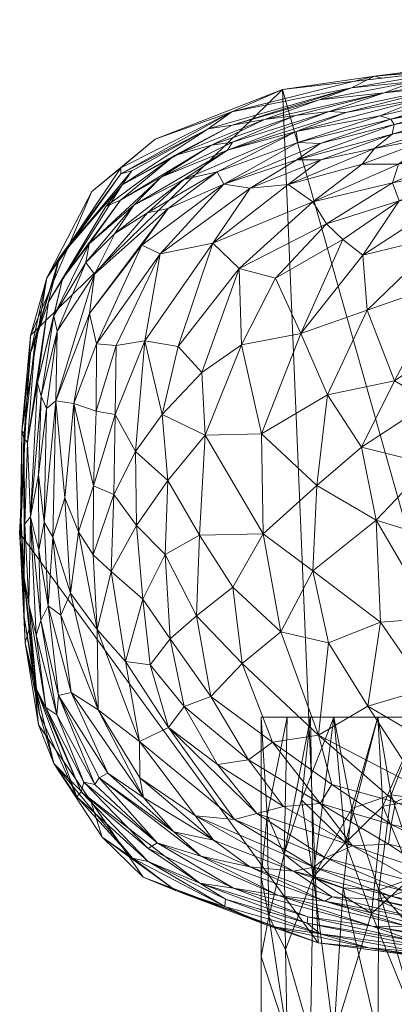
# Model space of a CAD drawing. Header units: millimetres. Extents: x -110 to 110, y 0 to 199.
# Tile 9 of 199: x -105 to -82, y 45 to 105. Entities that reach past the tile are written whole.
import ezdxf

# ---------------------------------------------------------------- set-up
doc = ezdxf.new("R2010")
doc.units = ezdxf.units.MM
doc.layers.add('A-GENM', color=13, linetype='Continuous')

# ---------------------------------------------------------------- blocks, each defined once
blk = doc.blocks.new('Model_FFAS1711-609DA0BF0 - Model_FFAS1711-609GL0BF0-366595-Preview')
at = {"layer": 'A-GENM', "lineweight": 9}
mesh = blk.add_polyface(dxfattribs=at)
corners = [(-22.108, 162.731, 17.788), (-22.68, 152.953, 17.788), (-23.252, 143.175, 17.788), (-23.824, 133.397, 17.788), (-24.395, 123.62, 17.788), (-25.773, 113.943, 17.788), (-31.529, 106.254, 17.788), (-40.993, 103.994, 17.788), (-64.512, 103.564, 17.788), (-88.87, 100.792, 17.788), (-96.65, 97.759, 17.788), (-100.509, 94.568, 17.788), (-104.257, 85.776, 17.788), (-104.927, 73.716, 17.788), (-103.782, 62, 17.788), (-97.39, 52.706, 17.788), (-86.681, 48.7, 17.788), (-73.634, 46.971, 17.788), (-48.017, 46.049, 17.788), (0, 46, 17.788), (51.305, 46.089, 17.788), (76.846, 47.257, 17.788), (89.483, 49.368, 17.788), (100.519, 55.445, 17.788), (104.654, 67.32, 17.788), (104.826, 80.147, 17.788), (101.994, 92.48, 17.788), (97.661, 97.111, 17.788), (91.903, 99.898, 17.788), (66.65, 103.468, 17.788), (40.993, 103.994, 17.788), (23.97, 130.91, 17.788), (22.108, 162.731, 17.788), (11.054, 162.731, 17.788), (0, 162.731, 17.788), (-11.054, 162.731, 17.788)]
mesh.append_faces([[corners[k] for k in face] for face in [(24, 22, 23)]], dxfattribs={"vtx0": -1})
mesh.append_faces([[corners[k] for k in face] for face in [(31, 4, 5, 30)]], dxfattribs={"vtx0": -1, "vtx2": -1})
mesh.append_faces([[corners[k] for k in face] for face in [(9, 12, 13, 16)]], dxfattribs={"vtx0": -1, "vtx2": -1, "vtx3": -1})
mesh.append_faces([[corners[k] for k in face] for face in [(31, 2, 3, 4)]], dxfattribs={"vtx0": -1, "vtx3": -1})
mesh.append_faces([[corners[k] for k in face] for face in [(1, 2, 35, 0)]], dxfattribs={"vtx1": -1})
mesh.append_faces([[corners[k] for k in face] for face in [(7, 8, 18), (16, 17, 9), (19, 20, 30)]], dxfattribs={"vtx1": -1, "vtx2": -1})
mesh.append_faces([[corners[k] for k in face] for face in [(5, 6, 19, 30), (34, 35, 2, 31), (28, 29, 21, 25)]], dxfattribs={"vtx1": -1, "vtx2": -1, "vtx3": -1})
mesh.append_faces([[corners[k] for k in face] for face in [(6, 7, 18, 19), (29, 30, 20, 21), (8, 9, 17, 18), (24, 25, 21, 22)]], dxfattribs={"vtx1": -1, "vtx3": -1})
mesh.append_faces([[corners[k] for k in face] for face in [(10, 11, 12, 9), (14, 15, 16, 13), (26, 27, 28, 25)]], dxfattribs={"vtx2": -1})
mesh.append_faces([[corners[k] for k in face] for face in [(31, 32, 33, 34)]], dxfattribs={"vtx3": -1})
mesh = blk.add_polyface(dxfattribs=at)
corners = [(-80.172, 100.284, -0.155), (-82.919, 99.186, -4.235), (-88.036, 98.213, -2.141), (-89.97, 98.954, 6.601), (-86.621, 100.154, 8.903), (-82.645, 100.578, 5.876), (-87.924, 97.539, -6.176), (-82.252, 98.977, -6.494), (-83.246, 101.59, 15.041), (-88.87, 100.792, 17.788), (-82.78, 101.485, 17.788), (-78.561, 101, 3.748), (-86.018, 99.451, 2.589), (-84.996, 99.373, 0.301), (-77.192, 100.486, -2.519), (-74.259, 100.726, -4.091), (-82.053, 98.638, -8.691), (-77.713, 99.825, -6.817), (-77.342, 97.904, -15.684), (-79.547, 97.893, -14.386), (-74.68, 99.097, -13.398), (-80.818, 101.272, 9.143), (-84.645, 100.885, 11.376), (-78.038, 102.012, 12.353), (-76.886, 99.14, -11.589), (-86.574, 97.479, -8.55), (-81.787, 96.227, -17.276), (-83.241, 97.192, -13.691), (-77.292, 99.507, -9.264), (-82.173, 98.058, -11.39), (-87.981, 96.493, -10.822), (-73.884, 102.277, 10.59), (-75.446, 101.832, 7.777), (-88.082, 99.2, 4.537), (-72.331, 101.702, 2.964), (-75.837, 102.548, 15.09), (-76.691, 102.178, 17.788), (-73.806, 101.268, 0.29)]
mesh.append_faces([[corners[k] for k in face] for face in [(36, 8, 10)]], dxfattribs={"vtx0": -1, "vtx1": -1})
mesh.append_faces([[corners[k] for k in face] for face in [(0, 1, 2), (3, 4, 5), (6, 1, 7), (5, 11, 12), (0, 13, 11), (7, 14, 15), (16, 7, 17), (18, 19, 20), (21, 22, 23), (20, 19, 24), (7, 16, 25), (19, 18, 26), (19, 27, 24), (28, 24, 29), (24, 27, 29), (30, 25, 16), (16, 28, 29), (31, 21, 23), (5, 21, 32), (4, 22, 21), (5, 12, 33), (32, 11, 5), (0, 11, 34), (6, 2, 1), (22, 8, 23), (35, 8, 36), (8, 35, 23), (13, 0, 2), (15, 17, 7), (1, 0, 14), (0, 37, 14), (5, 4, 21), (6, 7, 25), (7, 1, 14), (28, 16, 17), (30, 16, 29), (11, 13, 12)]], dxfattribs={"vtx0": -1, "vtx1": -1, "vtx2": -1})
mesh.append_faces([[corners[k] for k in face] for face in [(8, 9, 10)]], dxfattribs={"vtx0": -1, "vtx2": -1})
mesh = blk.add_polyface(dxfattribs=at)
corners = [(-91.959, 99.425, 14.502), (-93.418, 98.377, 10.974), (-98.751, 95.644, 13.15), (-84.645, 100.885, 11.376), (-91.936, 98.611, 8.708), (-88.87, 100.792, 17.788), (-83.246, 101.59, 15.041), (-96.65, 97.759, 17.788), (-86.621, 100.154, 8.903), (-88.521, 94.977, -14.98), (-90.833, 94.753, -12.783), (-86.518, 96.488, -12.694), (-86.574, 97.479, -8.55), (-87.981, 96.493, -10.822), (-92.461, 95.011, -9.412), (-93.131, 91.411, -16.844), (-87.012, 93.918, -18.301), (-91.516, 89.852, -19.851), (-86.171, 92.584, -20.342), (-89.301, 89.273, -21.433), (-96.347, 90.763, -13.297), (-87.924, 97.539, -6.176), (-92.855, 95.767, -5.632), (-85.179, 91.632, -21.468), (-89.97, 98.954, 6.601), (-95.456, 96.749, 6.477), (-98.662, 94.975, 8.399), (-93.201, 97.384, 3.871), (-88.082, 99.2, 4.537), (-94.894, 95.281, -3.125), (-88.036, 98.213, -2.141), (-96.285, 95.428, 1.585), (-91.932, 97.565, 1.861), (-92.23, 97.073, -0.358), (-84.996, 99.373, 0.301), (-86.018, 99.451, 2.589), (-97.106, 93.26, -5.395), (-95.849, 93.512, -7.72), (-82.645, 100.578, 5.876)]
mesh.append_faces([[corners[k] for k in face] for face in [(0, 1, 2), (3, 4, 1), (0, 5, 6), (0, 6, 3), (0, 3, 1), (4, 3, 8), (9, 10, 11), (12, 13, 14), (10, 14, 13), (15, 16, 17), (17, 16, 18), (9, 16, 15), (17, 18, 19), (15, 10, 9), (13, 11, 10), (10, 20, 14), (21, 14, 22), (19, 18, 23), (8, 24, 4), (25, 4, 24), (26, 1, 4), (27, 25, 24), (24, 28, 27), (29, 30, 22), (31, 32, 33), (32, 31, 27), (34, 33, 35), (30, 29, 33), (36, 29, 22), (28, 32, 27), (35, 33, 32), (14, 37, 22), (38, 28, 24), (32, 28, 35), (14, 21, 12), (30, 21, 22), (15, 20, 10), (33, 34, 30)]], dxfattribs={"vtx0": -1, "vtx1": -1, "vtx2": -1})
mesh.append_faces([[corners[k] for k in face] for face in [(0, 7, 5)]], dxfattribs={"vtx0": -1, "vtx2": -1})
mesh = blk.add_polyface(dxfattribs=at)
corners = [(-98.746, 95.997, 15.602), (-103.258, 89.285, 14.287), (-100.509, 94.568, 17.788), (-96.65, 97.759, 17.788), (-104.257, 85.776, 17.788), (-91.959, 99.425, 14.502), (-98.751, 95.644, 13.15), (-102.307, 89.231, 3.495), (-98.76, 94.037, 3.671), (-100.678, 91.36, 1.048), (-102.487, 90.525, 10.622), (-98.071, 95.817, 10.795), (-93.418, 98.377, 10.974), (-98.662, 94.975, 8.399), (-97.106, 93.26, -5.395), (-99.12, 91.986, -3.4), (-94.894, 95.281, -3.125), (-100.893, 90.218, -1.663), (-97.943, 93.723, -0.983), (-95.456, 96.749, 6.477), (-93.201, 97.384, 3.871), (-96.285, 95.428, 1.585), (-103.172, 87.815, 6.244), (-99.667, 93.643, 6.003), (-91.936, 98.611, 8.708), (-100.358, 89.503, -5.667), (-95.849, 93.512, -7.72), (-100.653, 87.108, -8.702), (-92.23, 97.073, -0.358), (-93.131, 91.411, -16.844), (-97.269, 85.454, -17.19), (-96.347, 90.763, -13.297), (-97.471, 91.279, -10.036), (-92.461, 95.011, -9.412), (-102.842, 86.967, 1.168), (-92.855, 95.767, -5.632)]
mesh.append_faces([[corners[k] for k in face] for face in [(2, 1, 4)]], dxfattribs={"vtx0": -1, "vtx1": -1})
mesh.append_faces([[corners[k] for k in face] for face in [(0, 1, 2), (0, 5, 6), (7, 8, 9), (3, 5, 0), (10, 1, 6), (0, 6, 1), (6, 11, 10), (11, 12, 13), (14, 15, 16), (15, 17, 18), (19, 20, 8), (20, 21, 8), (22, 10, 13), (23, 13, 19), (19, 13, 24), (21, 9, 8), (25, 26, 27), (21, 28, 18), (29, 30, 31), (7, 22, 23), (31, 32, 33), (26, 33, 32), (28, 16, 18), (10, 11, 13), (25, 14, 26), (23, 19, 8), (7, 23, 8), (22, 13, 23), (9, 21, 18), (17, 9, 18), (17, 34, 9), (26, 14, 35), (15, 14, 25), (27, 26, 32), (16, 15, 18), (25, 17, 15), (6, 12, 11)]], dxfattribs={"vtx0": -1, "vtx1": -1, "vtx2": -1})
mesh.append_faces([[corners[k] for k in face] for face in [(0, 2, 3)]], dxfattribs={"vtx0": -1, "vtx2": -1})
mesh = blk.add_polyface(dxfattribs=at)
corners = [(-86.518, 96.488, -12.694), (-87.981, 96.493, -10.822), (-82.173, 98.058, -11.39), (-84.008, 96.234, -15.853), (-81.787, 96.227, -17.276), (-87.012, 93.918, -18.301), (-67.203, 97.765, -18.255), (-71.948, 95.631, -20.512), (-72.667, 96.67, -19.2), (-77.027, 96.12, -19.161), (-81.731, 93.981, -20.484), (-82.145, 95.095, -19.026), (-75.309, 91.501, -23.361), (-73.328, 91.054, -23.805), (-78.846, 89.009, -24.061), (-71.059, 89.623, -24.657), (-67.586, 93.029, -23.053), (-67.911, 95.972, -20.493), (-72.931, 93.728, -22.144), (-78.947, 91.903, -22.636), (-85.179, 91.632, -21.468), (-86.171, 92.584, -20.342), (-83.959, 90.674, -22.376), (-78.306, 94.329, -20.905), (-66.077, 91.705, -23.954), (-70.028, 87.153, -25.594), (-67.776, 94.685, -21.757), (-83.699, 87.324, -23.8), (-72.333, 98.061, -17.077), (-77.675, 97.038, -17.502), (-77.342, 97.904, -15.684), (-83.241, 97.192, -13.691), (-79.547, 97.893, -14.386), (-88.521, 94.977, -14.98)]
mesh.append_faces([[corners[k] for k in face] for face in [(0, 1, 2), (3, 4, 5), (6, 7, 8), (9, 10, 11), (12, 13, 14), (15, 13, 16), (17, 7, 6), (18, 12, 19), (20, 21, 10), (22, 23, 19), (15, 24, 25), (26, 13, 18), (13, 26, 16), (17, 26, 18), (22, 19, 27), (19, 23, 7), (22, 20, 10), (7, 17, 18), (19, 7, 18), (8, 7, 23), (23, 9, 8), (28, 8, 9), (10, 9, 23), (9, 29, 28), (30, 29, 4), (29, 9, 11), (31, 0, 2), (22, 10, 23), (10, 21, 11), (5, 11, 21), (4, 29, 11), (5, 4, 11), (32, 4, 3), (3, 31, 32), (31, 3, 33), (5, 33, 3), (33, 0, 31), (19, 12, 14), (18, 13, 12)]], dxfattribs={"vtx0": -1, "vtx1": -1, "vtx2": -1})
mesh = blk.add_polyface(dxfattribs=at)
corners = [(-103.258, 89.285, 14.287), (-104.797, 79.947, 14.154), (-104.257, 85.776, 17.788), (-104.894, 73.128, 14.438), (-104.829, 74.465, 11.265), (-104.27, 84.709, 11.814), (-104.592, 79.746, 17.788), (-103.844, 82.875, 2.304), (-104.27, 74.711, 2.433), (-104.458, 79.249, 5.704), (-102.842, 86.967, 1.168), (-103.612, 82.07, -0.387), (-102.487, 90.525, 10.622), (-103.981, 85.471, 8.87), (-102.711, 81.78, -5.749), (-102.639, 86.041, -1.864), (-100.358, 89.503, -5.667), (-103.172, 87.815, 6.244), (-100.653, 87.108, -8.702), (-103.769, 77.256, -1.51), (-103.282, 81.304, -3.076), (-102.159, 75.87, -9.381), (-101.612, 81.624, -9.99), (-102.9, 73.462, -6.426), (-103.432, 74.383, -3.782), (-104.677, 79.508, 9.67), (-104.614, 74.278, 6.739), (-102.307, 89.231, 3.495), (-100.678, 91.36, 1.048), (-100.893, 90.218, -1.663), (-101.332, 73.789, -11.895), (-104.927, 73.716, 17.788)]
mesh.append_faces([[corners[k] for k in face] for face in [(6, 3, 31)]], dxfattribs={"vtx0": -1, "vtx1": -1})
mesh.append_faces([[corners[k] for k in face] for face in [(0, 1, 2), (3, 1, 4), (0, 5, 1), (3, 6, 1), (7, 8, 9), (7, 10, 11), (12, 13, 5), (14, 15, 16), (8, 7, 11), (5, 0, 12), (17, 7, 9), (16, 18, 14), (19, 11, 20), (21, 14, 22), (14, 23, 24), (9, 25, 13), (26, 25, 9), (1, 25, 4), (13, 12, 17), (1, 5, 25), (9, 13, 17), (25, 5, 13), (14, 18, 22), (27, 10, 7), (10, 27, 28), (7, 17, 27), (11, 10, 15), (29, 16, 15), (29, 15, 10), (24, 19, 20), (8, 26, 9), (14, 21, 23), (22, 30, 21), (20, 11, 15), (8, 11, 19), (15, 14, 20), (24, 20, 14)]], dxfattribs={"vtx0": -1, "vtx1": -1, "vtx2": -1})
mesh.append_faces([[corners[k] for k in face] for face in [(6, 2, 1)]], dxfattribs={"vtx1": -1, "vtx2": -1})
mesh = blk.add_polyface(dxfattribs=at)
corners = [(-97.783, 74.164, -18.578), (-99.177, 76.063, -16.535), (-97.85, 78.683, -18.322), (-93.792, 83.511, -21.206), (-91.368, 85.202, -22.114), (-93.591, 79.685, -21.946), (-86.771, 76.617, -24.604), (-90.039, 73.67, -23.694), (-90.153, 79.763, -23.482), (-89.301, 89.273, -21.433), (-87.742, 85.897, -23.234), (-91.516, 89.852, -19.851), (-86.124, 82.148, -24.349), (-93.943, 73.593, -21.931), (-97.471, 91.279, -10.036), (-100.227, 85.254, -11.747), (-100.653, 87.108, -8.702), (-100.259, 81.142, -13.724), (-99.024, 85.157, -14.469), (-99.088, 80.942, -16.086), (-95.24, 85.092, -19.62), (-96.221, 80.942, -19.813), (-97.269, 85.454, -17.19), (-95.878, 76.923, -20.513), (-93.131, 91.411, -16.844), (-85.179, 91.632, -21.468), (-100.412, 76.601, -14.122), (-96.347, 90.763, -13.297), (-101.612, 81.624, -9.99), (-101.332, 73.789, -11.895)]
mesh.append_faces([[corners[k] for k in face] for face in [(0, 1, 2), (3, 4, 5), (6, 7, 8), (4, 9, 10), (4, 8, 5), (8, 4, 10), (3, 11, 4), (10, 12, 8), (8, 7, 5), (8, 12, 6), (5, 7, 13), (14, 15, 16), (17, 15, 18), (2, 1, 19), (20, 21, 22), (18, 19, 17), (13, 23, 5), (23, 21, 5), (2, 19, 22), (24, 11, 20), (10, 9, 25), (11, 9, 4), (21, 23, 2), (23, 0, 2), (26, 17, 19), (26, 19, 1), (19, 18, 22), (27, 22, 18), (24, 20, 22), (26, 28, 17), (15, 17, 28), (16, 15, 28), (27, 15, 14), (22, 21, 2), (21, 20, 3), (29, 28, 26), (15, 27, 18), (21, 3, 5), (11, 3, 20)]], dxfattribs={"vtx0": -1, "vtx1": -1, "vtx2": -1})
mesh = blk.add_polyface(dxfattribs=at)
corners = [(-82.018, 82.995, -25.061), (-83.699, 87.324, -23.8), (-78.846, 89.009, -24.061), (-74.008, 85.344, -25.703), (-76.924, 86.412, -25.129), (-71.059, 89.623, -24.657), (-73.832, 78.568, -26.613), (-74.662, 81.802, -26.232), (-71.985, 82.779, -26.363), (-70.652, 75.397, -27.022), (-73.533, 72.367, -26.692), (-79.274, 73.306, -26.022), (-83.142, 74.497, -25.401), (-79.875, 77.921, -25.889), (-76.379, 75.163, -26.429), (-77.219, 81.691, -25.949), (-86.124, 82.148, -24.349), (-84.036, 78.963, -25.107), (-70.99, 79.34, -26.835), (-69.424, 82.556, -26.614), (-67.368, 80.886, -26.987), (-70.028, 87.153, -25.594), (-73.328, 91.054, -23.805), (-79.803, 81.727, -25.59), (-78.947, 91.903, -22.636), (-83.959, 90.674, -22.376), (-87.742, 85.897, -23.234), (-86.771, 76.617, -24.604), (-68.163, 75.696, -27.23), (-85.179, 91.632, -21.468)]
mesh.append_faces([[corners[k] for k in face] for face in [(0, 1, 2), (3, 4, 5), (6, 7, 8), (6, 9, 10), (11, 12, 13), (10, 14, 6), (4, 3, 15), (13, 14, 11), (16, 0, 17), (6, 8, 18), (18, 19, 20), (3, 5, 21), (22, 5, 4), (2, 22, 4), (15, 23, 4), (2, 1, 24), (4, 0, 2), (13, 12, 17), (8, 3, 21), (15, 13, 23), (3, 7, 15), (14, 15, 6), (25, 1, 26), (6, 18, 9), (1, 16, 26), (0, 16, 1), (15, 14, 13), (12, 27, 17), (19, 18, 8), (28, 18, 20), (21, 19, 8), (26, 29, 25), (28, 9, 18), (17, 23, 13), (4, 23, 0), (8, 7, 3), (6, 15, 7), (16, 17, 27), (17, 0, 23)]], dxfattribs={"vtx0": -1, "vtx1": -1, "vtx2": -1})
mesh = blk.add_polyface(dxfattribs=at)
corners = [(-102.659, 62.611, 0.859), (-103.328, 63.06, 5.142), (-103.924, 67.485, 2.628), (-104.894, 73.128, 14.438), (-104.354, 67.858, 17.788), (-104.927, 73.716, 17.788), (-104.375, 69.363, 5.686), (-103.902, 64.185, 8.732), (-104.829, 74.465, 11.265), (-104.677, 79.508, 9.67), (-104.662, 70.971, 8.904), (-104.587, 67.013, 14.916), (-104.653, 68.582, 12.083), (-101.332, 73.789, -11.895), (-101.812, 70.046, -9.929), (-102.159, 75.87, -9.381), (-103.191, 69.278, -3.904), (-101.784, 63.985, -6.034), (-102.558, 63.798, -2.058), (-104.27, 74.711, 2.433), (-103.63, 68.375, -0.607), (-103.432, 74.383, -3.782), (-102.9, 73.462, -6.426), (-103.769, 77.256, -1.51), (-103.759, 72.665, -1.561), (-104.614, 74.278, 6.739), (-102.413, 68.709, -7.285), (-100.124, 62.915, -10.276), (-101.172, 57.922, 7.121), (-103.782, 62, 17.788), (-103.722, 62.669, 11.713), (-102.837, 59.645, 14.27)]
mesh.append_faces([[corners[k] for k in face] for face in [(0, 1, 2), (6, 1, 7), (8, 9, 10), (10, 6, 7), (11, 3, 12), (13, 14, 15), (16, 17, 18), (2, 19, 20), (16, 21, 22), (19, 23, 24), (6, 10, 25), (25, 19, 6), (14, 26, 22), (26, 27, 17), (14, 22, 15), (10, 7, 12), (7, 1, 28), (2, 1, 6), (19, 2, 6), (2, 20, 0), (18, 0, 20), (16, 18, 20), (21, 24, 23), (16, 22, 26), (8, 10, 12), (3, 8, 12), (4, 3, 11), (30, 11, 12), (29, 11, 31), (24, 16, 20), (16, 24, 21), (19, 24, 20), (9, 25, 10), (27, 26, 14), (16, 26, 17), (11, 30, 31), (7, 30, 12)]], dxfattribs={"vtx0": -1, "vtx1": -1, "vtx2": -1})
mesh.append_faces([[corners[k] for k in face] for face in [(3, 4, 5), (11, 29, 4)]], dxfattribs={"vtx0": -1, "vtx2": -1})
mesh = blk.add_polyface(dxfattribs=at)
corners = [(-97.596, 60.987, -13.62), (-100.124, 62.915, -10.276), (-100.196, 67.822, -13.515), (-96.041, 72.411, -20.339), (-97.783, 74.164, -18.578), (-95.878, 76.923, -20.513), (-98.452, 65.874, -16.061), (-94.121, 68.659, -21.409), (-91.323, 65.75, -22.373), (-93.244, 63.742, -20.711), (-99.327, 71.359, -16.082), (-90.039, 73.67, -23.694), (-87.015, 71.408, -24.464), (-88.962, 67.692, -23.579), (-95.734, 67.256, -19.895), (-90.942, 59.867, -20.004), (-94.882, 63.123, -19.132), (-97.403, 69.677, -18.656), (-89.48, 60.955, -21.474), (-86.668, 61.381, -22.649), (-91.892, 70.401, -22.821), (-101.812, 70.046, -9.929), (-101.332, 73.789, -11.895), (-99.542, 59.051, -5.023), (-102.558, 63.798, -2.058), (-101.784, 63.985, -6.034), (-93.943, 73.593, -21.931), (-96.957, 65.665, -18.115), (-100.412, 76.601, -14.122), (-100.434, 72.382, -13.997), (-99.177, 76.063, -16.535), (-95.829, 61.852, -17.256)]
mesh.append_faces([[corners[k] for k in face] for face in [(0, 1, 2), (3, 4, 5), (2, 6, 0), (7, 8, 9), (10, 6, 2), (11, 12, 13), (14, 3, 7), (9, 15, 16), (17, 10, 4), (18, 8, 19), (13, 8, 20), (8, 18, 9), (2, 21, 22), (21, 2, 1), (23, 24, 25), (3, 5, 26), (7, 3, 26), (4, 3, 17), (20, 8, 7), (9, 16, 14), (7, 26, 20), (19, 8, 13), (17, 27, 6), (28, 29, 22), (10, 29, 30), (10, 30, 4), (17, 6, 10), (0, 6, 31), (26, 11, 20), (13, 20, 11), (31, 27, 16), (27, 14, 16), (6, 27, 31), (14, 27, 17), (3, 14, 17), (14, 7, 9), (30, 29, 28), (10, 2, 29), (2, 22, 29)]], dxfattribs={"vtx0": -1, "vtx1": -1, "vtx2": -1})
mesh = blk.add_polyface(dxfattribs=at)
corners = [(-72.699, 62.363, -25.229), (-76.461, 65.617, -25.631), (-74.073, 67.364, -26.183), (-82.877, 68.271, -25.078), (-79.632, 68.523, -25.644), (-80.058, 64.207, -24.85), (-83.142, 74.497, -25.401), (-88.962, 67.692, -23.579), (-86.065, 67.018, -24.244), (-86.668, 61.381, -22.649), (-83.651, 63.141, -23.945), (-68.991, 58.054, -23.654), (-72.416, 58.623, -23.717), (-75.977, 61.617, -24.655), (-77.543, 59.561, -23.63), (-70.896, 65.205, -26.103), (-67.907, 60.576, -24.954), (-73.533, 72.367, -26.692), (-70.217, 69.882, -26.837), (-70.652, 75.397, -27.022), (-67.266, 72.472, -27.25), (-86.771, 76.617, -24.604), (-87.015, 71.408, -24.464), (-90.039, 73.67, -23.694), (-76.729, 70.268, -26.205), (-76.379, 75.163, -26.429), (-79.274, 73.306, -26.022), (-80.377, 58.101, -22.396), (-89.48, 60.955, -21.474), (-85.844, 58.361, -21.252), (-81.967, 57.28, -21.518), (-68.759, 66.19, -26.462)]
mesh.append_faces([[corners[k] for k in face] for face in [(0, 1, 2), (3, 4, 5), (4, 3, 6), (7, 8, 9), (10, 3, 5), (11, 12, 0), (13, 14, 5), (0, 15, 16), (2, 17, 18), (11, 0, 16), (13, 5, 1), (19, 20, 18), (17, 19, 18), (21, 22, 23), (2, 18, 15), (17, 24, 25), (26, 25, 24), (4, 26, 24), (4, 6, 26), (22, 6, 3), (1, 4, 24), (4, 1, 5), (13, 12, 14), (5, 14, 10), (9, 10, 27), (22, 8, 7), (10, 14, 27), (2, 1, 24), (0, 13, 1), (17, 2, 24), (0, 2, 15), (6, 22, 21), (8, 3, 10), (3, 8, 22), (9, 8, 10), (28, 9, 29), (9, 30, 29), (0, 12, 13), (18, 31, 15)]], dxfattribs={"vtx0": -1, "vtx1": -1, "vtx2": -1})
mesh = blk.add_polyface(dxfattribs=at)
corners = [(-101.172, 57.922, 7.121), (-103.328, 63.06, 5.142), (-101.012, 58.505, 3.421), (-93.866, 53.997, -2.229), (-96.526, 54.812, 1.111), (-100.078, 58.776, -2.175), (-103.782, 62, 17.788), (-102.837, 59.645, 14.27), (-100.586, 57.353, 17.788), (-92.395, 50.927, 13.085), (-98.03, 53.862, 12.725), (-97.084, 53.656, 9.836), (-93.913, 52.342, 7.543), (-91.871, 52.037, 4.21), (-97.08, 54.452, 4.987), (-102.659, 62.611, 0.859), (-100.124, 62.915, -10.276), (-97.366, 57.566, -7.348), (-101.784, 63.985, -6.034), (-95.829, 61.852, -17.256), (-91.802, 56.239, -14.106), (-97.596, 60.987, -13.62), (-94.192, 56.454, -10.98), (-97.585, 58.767, -9.872), (-99.542, 59.051, -5.023), (-100.326, 58.359, 0.365), (-102.558, 63.798, -2.058), (-95.501, 55.468, -4.842), (-97.39, 52.706, 17.788), (-99.896, 55.144, 14.928), (-95.403, 51.904, 15.28), (-101.427, 57.614, 10.817), (-103.722, 62.669, 11.713), (-103.902, 64.185, 8.732), (-93.08, 54.974, -8.23)]
mesh.append_faces([[corners[k] for k in face] for face in [(6, 7, 8)]], dxfattribs={"vtx0": -1, "vtx1": -1})
mesh.append_faces([[corners[k] for k in face] for face in [(0, 1, 2), (3, 4, 5), (9, 10, 11), (0, 12, 11), (4, 13, 14), (15, 2, 1), (16, 17, 18), (19, 20, 21), (22, 23, 21), (18, 17, 24), (5, 25, 26), (16, 23, 17), (27, 5, 24), (5, 27, 3), (25, 2, 15), (10, 9, 30), (31, 10, 7), (7, 10, 29), (32, 31, 7), (10, 30, 29), (11, 10, 31), (0, 11, 31), (0, 31, 33), (0, 2, 14), (32, 33, 31), (28, 29, 30), (8, 7, 29), (4, 25, 5), (24, 17, 27), (26, 24, 5), (34, 27, 17), (23, 34, 17), (21, 23, 16), (0, 14, 12), (4, 14, 2), (2, 25, 4), (26, 25, 15)]], dxfattribs={"vtx0": -1, "vtx1": -1, "vtx2": -1})
mesh.append_faces([[corners[k] for k in face] for face in [(28, 8, 29)]], dxfattribs={"vtx1": -1, "vtx2": -1})
mesh = blk.add_polyface(dxfattribs=at)
corners = [(-86.564, 49.247, 13.393), (-89.637, 49.722, 15.483), (-92.395, 50.927, 13.085), (-95.403, 51.904, 15.28), (-94.192, 56.454, -10.98), (-97.596, 60.987, -13.62), (-91.802, 56.239, -14.106), (-90.44, 56.592, -16.43), (-95.829, 61.852, -17.256), (-92.834, 59.592, -18.337), (-86.241, 53.885, -14.219), (-86.949, 53.316, -11.464), (-87.314, 50.294, 6.756), (-93.913, 52.342, 7.543), (-91.871, 52.037, 4.21), (-93.866, 53.997, -2.229), (-86.284, 51.253, -1.853), (-89.117, 51.589, 1.149), (-90.942, 59.867, -20.004), (-94.882, 63.123, -19.132), (-89.48, 60.955, -21.474), (-93.244, 63.742, -20.711), (-88.203, 53.082, -8.756), (-93.08, 54.974, -8.23), (-92.346, 51.372, 9.838), (-97.084, 53.656, 9.836), (-96.526, 54.812, 1.111), (-90.863, 53.344, -5.466), (-95.501, 55.468, -4.842), (-83.38, 49.721, 4.564), (-97.08, 54.452, 4.987), (-92.035, 50.703, 17.788), (-97.39, 52.706, 17.788), (-87.353, 49.908, 9.717), (-86.681, 48.7, 17.788), (-86.566, 57.212, -19.964), (-88.802, 57.013, -18.455), (-84.592, 54.625, -17.34), (-97.585, 58.767, -9.872), (-85.839, 51.512, -4.228)]
mesh.append_faces([[corners[k] for k in face] for face in [(0, 1, 2), (3, 2, 1), (4, 5, 6), (7, 8, 9), (6, 10, 11), (12, 13, 14), (15, 16, 17), (18, 9, 19), (20, 18, 21), (8, 7, 6), (6, 11, 4), (22, 23, 4), (13, 24, 25), (17, 26, 15), (16, 15, 27), (27, 28, 23), (14, 26, 17), (29, 14, 17), (30, 14, 13), (31, 3, 1), (13, 33, 24), (0, 2, 24), (13, 12, 33), (18, 35, 36), (9, 18, 36), (20, 35, 18), (9, 36, 7), (9, 8, 19), (10, 6, 7), (7, 36, 37), (11, 22, 4), (0, 24, 33), (2, 25, 24), (27, 15, 28), (27, 23, 22), (23, 38, 4), (39, 27, 22)]], dxfattribs={"vtx0": -1, "vtx1": -1, "vtx2": -1})
mesh.append_faces([[corners[k] for k in face] for face in [(3, 31, 32), (1, 34, 31)]], dxfattribs={"vtx0": -1, "vtx2": -1})
mesh = blk.add_polyface(dxfattribs=at)
corners = [(-90.171, 43), (-90.171, 47.866), (-90.171, 52.733), (-90.171, 57.599), (-90.171, 62.465), (-85.727, 62.465, -10.727), (-75, 62.465, -15.171), (-64.273, 62.465, -10.727), (-59.829, 62.465), (-59.829, 57.599), (-59.829, 52.733), (-59.829, 47.866), (-59.829, 43), (-64.273, 43, -10.727), (-75, 43, -15.171), (-85.727, 43, -10.727), (-61.41, 43, -3.816), (-88.59, 43, -3.816), (-61.41, 62.465, -3.816), (-88.59, 62.465, -3.816), (-60.296, 50.299, -3.735), (-89.704, 50.299, -3.735), (-62.841, 43, -7.272), (-63.005, 52.733, -9.288), (-69.636, 43, -12.949), (-69.636, 62.465, -12.949), (-87.159, 43, -7.272), (-86.995, 52.733, -9.288), (-80.364, 43, -12.949), (-80.364, 62.465, -12.949), (-72.04, 52.733, -14.879), (-77.96, 52.485, -14.879), (-82.987, 51.925, -12.898), (-66.572, 50.489, -12.614), (-60.193, 56.47, -3.303), (-62.841, 62.465, -7.272), (-61.235, 54.12, -6.379), (-61.307, 48.298, -6.532), (-62.295, 57.422, -8.29), (-89.807, 56.47, -3.303), (-87.159, 62.465, -7.272), (-88.765, 54.12, -6.379), (-88.693, 48.298, -6.532), (-72.318, 43, -14.06), (-72.318, 62.465, -14.06), (-70.596, 57.599, -14.518), (-67.27, 57.035, -13.054), (-69.08, 52.723, -13.968), (-64.974, 54.797, -11.385), (-66.954, 62.465, -11.838), (-77.682, 43, -14.06), (-77.682, 62.465, -14.06), (-76.487, 57.475, -15.098), (-79.519, 57.354, -14.482), (-83.046, 62.465, -11.838), (-84.624, 56.9, -11.727), (-73.513, 57.475, -15.098), (-75.001, 52.729, -15.171), (-80.578, 52.766, -14.108), (-79.428, 47.769, -14.51), (-82.217, 57.73, -13.344), (-85.161, 52.066, -11.265), (-83.046, 43, -11.838), (-66.954, 43, -11.838)]
mesh.append_faces([[corners[k] for k in face] for face in [(1, 17, 0)]], dxfattribs={"vtx0": -1})
mesh.append_faces([[corners[k] for k in face] for face in [(26, 27, 15), (51, 53, 29), (5, 27, 40), (17, 42, 26), (54, 55, 5), (29, 60, 54), (24, 33, 63)]], dxfattribs={"vtx0": -1, "vtx1": -1})
mesh.append_faces([[corners[k] for k in face] for face in [(34, 10, 20), (36, 37, 23), (48, 33, 46), (21, 42, 17), (34, 20, 36), (23, 13, 33), (55, 61, 27), (21, 41, 42), (20, 11, 16), (21, 17, 1), (41, 21, 39), (51, 52, 53), (46, 33, 47), (60, 32, 55), (31, 53, 52), (59, 28, 32), (61, 55, 32), (47, 24, 30), (56, 45, 30), (37, 36, 20), (34, 36, 18), (38, 36, 23), (16, 37, 20), (23, 37, 22), (38, 23, 48), (35, 36, 38), (40, 27, 41), (2, 39, 21), (41, 39, 19), (42, 27, 26), (27, 42, 41), (14, 31, 57), (44, 45, 56), (46, 45, 25), (45, 46, 47), (7, 38, 48), (24, 47, 33), (45, 47, 30), (46, 49, 48), (23, 33, 48), (32, 58, 59), (57, 31, 52), (31, 58, 53), (54, 60, 55), (53, 60, 29), (27, 5, 55), (57, 56, 30), (6, 56, 52), (56, 57, 52), (57, 30, 43), (59, 58, 31), (60, 58, 32), (50, 59, 31), (60, 53, 58), (61, 32, 62), (15, 27, 61)]], dxfattribs={"vtx0": -1, "vtx1": -1, "vtx2": -1})
mesh.append_faces([[corners[k] for k in face] for face in [(33, 13, 63), (34, 18, 8), (57, 43, 14), (30, 24, 43), (41, 19, 40), (31, 14, 50), (48, 49, 7), (46, 25, 49), (61, 62, 15), (32, 28, 62)]], dxfattribs={"vtx0": -1, "vtx2": -1})
mesh.append_faces([[corners[k] for k in face] for face in [(34, 8, 9, 10), (39, 2, 3, 4)]], dxfattribs={"vtx0": -1, "vtx3": -1})
mesh.append_faces([[corners[k] for k in face] for face in [(16, 22, 37), (22, 13, 23), (35, 18, 36), (1, 2, 21), (4, 19, 39), (10, 11, 20), (44, 25, 45), (51, 6, 52), (7, 35, 38), (50, 28, 59), (6, 44, 56)]], dxfattribs={"vtx1": -1, "vtx2": -1})
mesh.append_faces([[corners[k] for k in face] for face in [(11, 12, 16)]], dxfattribs={"vtx2": -1})
mesh = blk.add_polyface(dxfattribs=at)
corners = [(-59.829, 62.465), (-64.273, 62.465, -10.727), (-75, 62.465, -15.171), (-85.727, 62.465, -10.727), (-90.171, 62.465), (-85.727, 62.465, 10.727), (-75, 62.465, 15.171), (-64.273, 62.465, 10.727)]
mesh.append_faces([[corners[k] for k in face] for face in [(0, 1, 6, 7)]], dxfattribs={"vtx1": -1})
mesh.append_faces([[corners[k] for k in face] for face in [(5, 6, 1, 2)]], dxfattribs={"vtx1": -1, "vtx3": -1})
mesh.append_faces([[corners[k] for k in face] for face in [(2, 3, 4, 5)]], dxfattribs={"vtx3": -1})
mesh = blk.add_polyface(dxfattribs=at)
corners = [(-90.171, 43), (-85.727, 43, 10.727), (-75, 43, 15.171), (-64.273, 43, 10.727), (-59.829, 43), (-59.829, 47.866), (-59.829, 52.733), (-59.829, 57.599), (-59.829, 62.465), (-64.273, 62.465, 10.727), (-75, 62.465, 15.171), (-85.727, 62.465, 10.727), (-90.171, 62.465), (-90.171, 57.599), (-90.171, 52.733), (-90.171, 47.866), (-88.59, 43, 3.816), (-61.41, 43, 3.816), (-88.59, 62.465, 3.816), (-61.41, 62.465, 3.816), (-89.704, 50.299, 3.735), (-60.296, 50.299, 3.735), (-87.159, 43, 7.272), (-86.995, 52.733, 9.288), (-80.364, 43, 12.949), (-80.364, 62.465, 12.949), (-62.841, 43, 7.272), (-63.005, 52.733, 9.288), (-69.636, 43, 12.949), (-69.636, 62.465, 12.949), (-77.96, 52.733, 14.879), (-72.04, 52.485, 14.879), (-67.013, 51.925, 12.898), (-83.428, 50.489, 12.614), (-89.807, 56.47, 3.303), (-87.159, 62.465, 7.272), (-88.765, 54.12, 6.379), (-88.693, 48.298, 6.532), (-87.705, 57.422, 8.29), (-60.193, 56.47, 3.303), (-62.841, 62.465, 7.272), (-61.235, 54.12, 6.379), (-61.307, 48.298, 6.532), (-77.682, 43, 14.06), (-77.682, 62.465, 14.06), (-79.404, 57.599, 14.518), (-82.73, 57.035, 13.054), (-80.92, 52.723, 13.968), (-85.026, 54.797, 11.385), (-83.046, 62.465, 11.838), (-72.318, 43, 14.06), (-72.318, 62.465, 14.06), (-73.513, 57.475, 15.098), (-70.481, 57.354, 14.482), (-66.954, 62.465, 11.838), (-65.376, 56.9, 11.727), (-76.487, 57.475, 15.098), (-74.999, 52.729, 15.171), (-69.422, 52.766, 14.108), (-70.572, 47.769, 14.51), (-67.783, 57.73, 13.344), (-64.839, 52.066, 11.265), (-66.954, 43, 11.838), (-83.046, 43, 11.838)]
mesh.append_faces([[corners[k] for k in face] for face in [(5, 17, 4)]], dxfattribs={"vtx0": -1})
mesh.append_faces([[corners[k] for k in face] for face in [(26, 27, 3), (51, 53, 29), (9, 27, 40), (17, 42, 26), (54, 55, 9), (29, 60, 54)]], dxfattribs={"vtx0": -1, "vtx1": -1})
mesh.append_faces([[corners[k] for k in face] for face in [(34, 14, 20), (36, 37, 23), (48, 33, 46), (21, 42, 17), (34, 20, 36), (23, 1, 33), (55, 61, 27), (21, 41, 42), (20, 15, 16), (21, 17, 5), (41, 21, 39), (51, 52, 53), (46, 33, 47), (60, 32, 55), (31, 53, 52), (59, 28, 32), (61, 55, 32), (47, 24, 30), (56, 45, 30), (37, 36, 20), (34, 36, 18), (38, 36, 23), (16, 37, 20), (23, 37, 22), (38, 23, 48), (35, 36, 38), (40, 27, 41), (6, 39, 21), (41, 39, 19), (42, 27, 26), (27, 42, 41), (2, 31, 57), (44, 45, 56), (46, 45, 25), (45, 46, 47), (11, 38, 48), (24, 47, 33), (45, 47, 30), (46, 49, 48), (23, 33, 48), (32, 58, 59), (57, 31, 52), (31, 58, 53), (54, 60, 55), (53, 60, 29), (27, 9, 55), (57, 56, 30), (10, 56, 52), (56, 57, 52), (57, 30, 43), (59, 58, 31), (60, 58, 32), (50, 59, 31), (60, 53, 58), (61, 32, 62), (3, 27, 61)]], dxfattribs={"vtx0": -1, "vtx1": -1, "vtx2": -1})
mesh.append_faces([[corners[k] for k in face] for face in [(34, 18, 12), (57, 43, 2), (30, 24, 43), (41, 19, 40), (31, 2, 50), (48, 49, 11), (46, 25, 49), (61, 62, 3), (32, 28, 62)]], dxfattribs={"vtx0": -1, "vtx2": -1})
mesh.append_faces([[corners[k] for k in face] for face in [(34, 12, 13, 14), (33, 1, 63, 24), (39, 6, 7, 8)]], dxfattribs={"vtx0": -1, "vtx3": -1})
mesh.append_faces([[corners[k] for k in face] for face in [(16, 22, 37), (22, 1, 23), (35, 18, 36), (5, 6, 21), (8, 19, 39), (14, 15, 20), (44, 25, 45), (51, 10, 52), (11, 35, 38), (50, 28, 59), (10, 44, 56)]], dxfattribs={"vtx1": -1, "vtx2": -1})
mesh.append_faces([[corners[k] for k in face] for face in [(15, 0, 16)]], dxfattribs={"vtx2": -1})
mesh = blk.add_polyface(dxfattribs=at)
corners = [(-77.344, 53.564, -18.634), (-79.744, 53.001, -16.692), (-82.384, 54.722, -18.662), (-86.566, 57.212, -19.964), (-84.592, 54.625, -17.34), (-80.523, 52.322, -14.375), (-81.422, 51.855, -11.81), (-86.241, 53.885, -14.219), (-74.777, 56.289, -21.953), (-80.377, 58.101, -22.396), (-77.543, 59.561, -23.63), (-71.763, 56.681, -22.558), (-72.416, 58.623, -23.717), (-81.967, 57.28, -21.518), (-75.006, 54.363, -20.115), (-82.23, 55.919, -20.239), (-90.44, 56.592, -16.43), (-68.991, 58.054, -23.654), (-68.475, 56.331, -22.541), (-68.664, 54.106, -20.523), (-66.664, 52.329, -18.437), (-71.526, 54.087, -20.249), (-85.844, 58.361, -21.252), (-68.914, 52.103, -17.885), (-71.631, 52.03, -17.383), (-67.117, 54.622, -21.151), (-74.23, 52.045, -16.801), (-86.949, 53.316, -11.464), (-82.225, 51.552, -9.486), (-88.203, 53.082, -8.756), (-89.48, 60.955, -21.474), (-88.802, 57.013, -18.455), (-76.025, 51.48, -14.597), (-86.668, 61.381, -22.649)]
mesh.append_faces([[corners[k] for k in face] for face in [(0, 1, 2), (3, 2, 4), (5, 6, 7), (8, 9, 10), (11, 10, 12), (13, 14, 15), (7, 16, 4), (9, 8, 14), (17, 18, 12), (19, 20, 21), (8, 10, 11), (15, 22, 13), (19, 8, 11), (23, 14, 21), (8, 19, 21), (14, 24, 0), (25, 11, 18), (0, 24, 26), (27, 28, 29), (14, 23, 24), (15, 3, 22), (30, 22, 3), (2, 3, 15), (0, 2, 15), (2, 1, 4), (14, 0, 15), (4, 31, 3), (27, 7, 6), (1, 32, 5), (28, 27, 6), (1, 5, 4), (7, 4, 5), (13, 33, 9), (14, 13, 9), (1, 0, 26), (23, 21, 20), (8, 21, 14), (11, 12, 18), (11, 25, 19)]], dxfattribs={"vtx0": -1, "vtx1": -1, "vtx2": -1})
mesh = blk.add_polyface(dxfattribs=at)
corners = [(-77.898, 47.592, 15.787), (-73.634, 46.971, 17.788), (-80.158, 47.836, 17.788), (-83.603, 48.39, 15.685), (-80.538, 48.16, 13.695), (-87.314, 50.294, 6.756), (-83.38, 49.721, 4.564), (-80.86, 48.832, 8.304), (-75.736, 48.262, 7.193), (-77.52, 48.75, 4.695), (-76.316, 49.143, -0.43), (-81.285, 49.986, -0.686), (-80.459, 50.176, -3.297), (-87.353, 49.908, 9.717), (-79.605, 48.333, 11.065), (-73.307, 48.342, 3.616), (-81.202, 49.694, 1.515), (-85.839, 51.512, -4.228), (-86.284, 51.253, -1.853), (-75.848, 49.281, -2.229), (-82.225, 51.552, -9.486), (-83.146, 51.35, -7.235), (-88.203, 53.082, -8.756), (-74.187, 47.507, 13.037), (-86.564, 49.247, 13.393), (-75.115, 47.93, 9.779), (-89.117, 51.589, 1.149), (-89.637, 49.722, 15.483), (-86.681, 48.7, 17.788), (-74.591, 49.285, -3.787), (-91.871, 52.037, 4.21), (-78.001, 50.267, -7.068), (-80.523, 52.322, -14.375), (-73.942, 50.202, -10.748), (-81.422, 51.855, -11.81), (-76.245, 50.279, -9.058), (-90.863, 53.344, -5.466)]
mesh.append_faces([[corners[k] for k in face] for face in [(3, 4, 0), (5, 6, 7), (8, 6, 9), (10, 11, 12), (13, 7, 14), (15, 9, 16), (17, 12, 18), (19, 10, 12), (20, 21, 22), (14, 23, 4), (24, 13, 14), (24, 14, 4), (2, 3, 0), (14, 7, 25), (8, 25, 7), (6, 8, 7), (7, 13, 5), (6, 26, 16), (18, 16, 26), (22, 21, 17), (27, 3, 28), (3, 27, 24), (3, 24, 4), (23, 0, 4), (21, 29, 12), (6, 5, 30), (18, 11, 16), (20, 31, 21), (29, 21, 31), (21, 12, 17), (32, 33, 34), (31, 20, 35), (34, 35, 20), (16, 9, 6), (18, 36, 17), (12, 11, 18), (10, 16, 11)]], dxfattribs={"vtx0": -1, "vtx1": -1, "vtx2": -1})
mesh.append_faces([[corners[k] for k in face] for face in [(0, 1, 2), (3, 2, 28)]], dxfattribs={"vtx0": -1, "vtx2": -1})

msp = doc.modelspace()

# ---------------------------------------------------------------- block references
at = {"layer": 'A-GENM', "lineweight": 9}
msp.add_blockref('Model_FFAS1711-609DA0BF0 - Model_FFAS1711-609GL0BF0-366595-Preview', (0, 0), dxfattribs=at)

doc.saveas('drawing.dxf')
